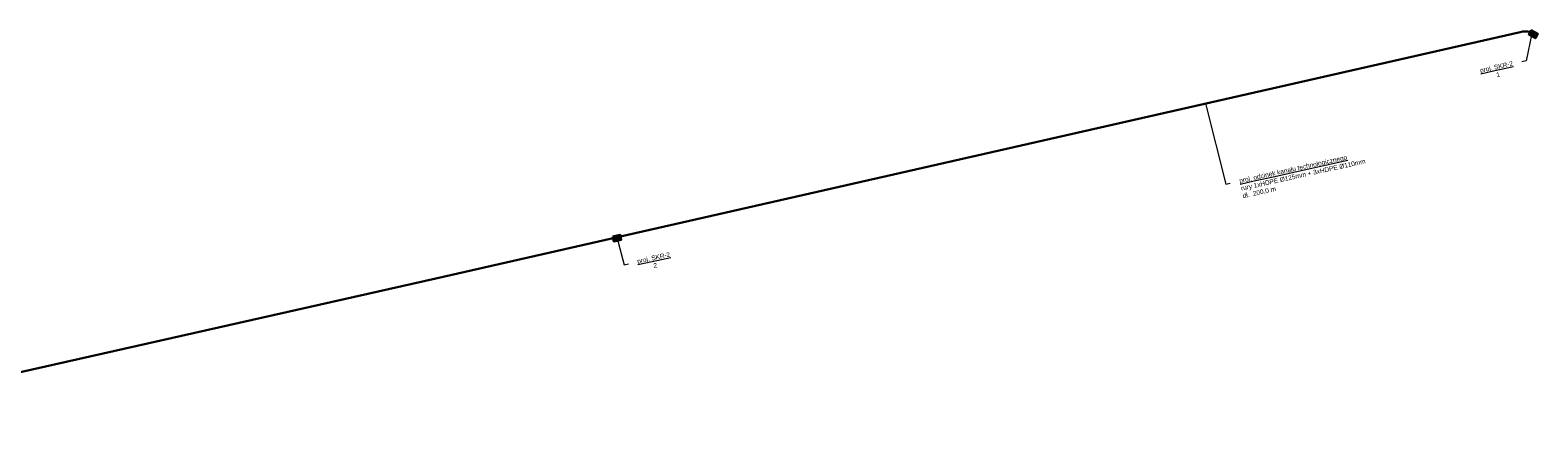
# Model space of a CAD drawing. Header units: metres. Extents: x 7524777 to 7525425, y 5642954 to 5643126.
# Tile 3 of 3: x 7525101 to 7525425, y 5643039 to 5643126. Entities that reach past the tile are written whole.
import ezdxf
from ezdxf import colors
from ezdxf.entities.mleader import LeaderData, LeaderLine
from ezdxf.math import Vec2, Vec3

# ---------------------------------------------------------------- set-up
doc = ezdxf.new("R2010")
doc.units = ezdxf.units.M
doc.layers.add('_____KTu', color=30, linetype='Continuous', lineweight=30)
doc.layers.add('_____KTu-OPIS', color=30, linetype='Continuous', lineweight=20)
doc.styles.add('Legend', font='calibri.ttf')

# ---------------------------------------------------------------- blocks, each defined once
blk = doc.blocks.new('_None')
blk = doc.blocks.new('skr-2')
at = {"layer": '_____KTu'}
for points in [[(712.55, 53.99), (714.2, 53.99), (714.2, 52.93), (712.55, 52.93)], [(712.85, 53.69), (713.9, 53.69), (713.9, 53.23), (712.85, 53.23)]]:
    blk.add_lwpolyline(points, close=True, dxfattribs=at)

msp = doc.modelspace()

# ---------------------------------------------------------------- linework, layer by layer
at = {"layer": '_____KTu'}
msp.add_lwpolyline([(7525423.02, 5643125.57, 0.098111), (7525420.89, 5643125.51), (7525227.61, 5643081.59)], format="xyb", dxfattribs=at)
msp.add_lwpolyline([(7525226, 5643081.22), (7525187.94, 5643072.57), (7525037.01, 5643038.51)], dxfattribs=at)

# ---------------------------------------------------------------- block references
for p, rotation in [((7524773.92, 5643424.32), 330.9852589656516), ((7524543.06, 5642871.01), 12.80264162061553)]:
    msp.add_blockref('skr-2', p, dxfattribs=dict(at, rotation=rotation))

# ---------------------------------------------------------------- leaders
at = {"layer": '_____KTu-OPIS'}
ml = msp.add_multileader_mtext('Standard', dxfattribs=at)
ml.set_content('\\pxqc;{\\L\\fArial|b0|i0|c238|p34;\\C256;proj. SKR-2\\P\\l1}', style='Legend')
ml.set_leader_properties(color=256, linetype='ByLayer', lineweight=-1)
ml.set_arrow_properties(name='NONE')
ml.build(insert=Vec2(0, 0))
ml.multileader.update_dxf_attribs({"dogleg_length": 1})
ctx = ml.context
ctx.base_point, ctx.char_height, ctx.plane_origin, ctx.plane_x_axis, ctx.plane_y_axis = Vec3(7525410.4, 5643116.72), 1, Vec3(7525442.05, 5643139.67), Vec3(0.976598, 0.215073), Vec3(-0.215073, 0.976598)
ctx.text_align_type = 1
notes = []
notes.append((ctx, [(0, (1, 1, 0), (7525422.17, 5643119.32), (-0.976598, -0.215073), 1, [(0, [(7525423.39, 5643125.22)], 0, [])])]))
ctx.mtext.insert, ctx.mtext.text_direction, ctx.mtext.alignment, ctx.mtext.flow_direction = Vec3(7525415.66, 5643118.51), Vec3(0.976598, 0.215073), 2, 5
ml = msp.add_multileader_mtext('Standard', dxfattribs=at)
ml.set_content('{\\L\\fArial|b0|i0|c238|p34;\\C256;proj. odcinek kanału technologicznego\\P\\lrury 1xHDPE %%C125mm + 3xHDPE %%C110mm\\Pdł.  200,0 m}', style='Legend')
ml.set_leader_properties(color=256, linetype='ByLayer', lineweight=-1)
ml.set_arrow_properties(name='NONE')
ml.build(insert=Vec2(0, 0))
ml.multileader.update_dxf_attribs({"dogleg_length": 1})
ctx = ml.context
ctx.base_point, ctx.char_height, ctx.plane_origin, ctx.plane_x_axis, ctx.plane_y_axis = Vec3(7525358.6, 5643093.01), 1, Vec3(7525353.01, 5643105.34), Vec3(0.976598, 0.215073), Vec3(-0.215073, 0.976598)
notes.append((ctx, [(0, (1, 1, 0), (7525357.63, 5643092.8), (0.976598, 0.215073), 1, [(0, [(7525353.28, 5643110.14)], 0, [])])]))
ctx.mtext.insert, ctx.mtext.text_direction, ctx.mtext.rotation, ctx.mtext.flow_direction = Vec3(7525360.43, 5643094.03), Vec3(0.976598, 0.215073), 0.216766, 5
ml = msp.add_multileader_mtext('Standard', dxfattribs=at)
ml.set_content('\\pxqc;{\\L\\fArial|b0|i0|c238|p34;\\C256;proj. SKR-2\\P\\l2}', style='Legend')
ml.set_leader_properties(color=256, linetype='ByLayer', lineweight=-1)
ml.set_arrow_properties(name='NONE')
ml.build(insert=Vec2(0, 0))
ml.multileader.update_dxf_attribs({"dogleg_length": 1})
ctx = ml.context
ctx.base_point, ctx.char_height, ctx.plane_origin, ctx.plane_x_axis, ctx.plane_y_axis = Vec3(7525229.34, 5643075.7), 1, Vec3(7525245.69, 5643095.55), Vec3(0.976598, 0.215073), Vec3(-0.215073, 0.976598)
ctx.text_align_type = 1
notes.append((ctx, [(0, (1, 1, 0), (7525228.37, 5643075.48), (0.976598, 0.215073), 1, [(0, [(7525226.8, 5643081.4)], 0, [])])]))
ctx.mtext.insert, ctx.mtext.text_direction, ctx.mtext.rotation, ctx.mtext.alignment, ctx.mtext.flow_direction = Vec3(7525234.61, 5643077.48), Vec3(0.976598, 0.215073), 0.216766, 2, 5
for ctx, leaders in notes:
    for number, flags, end, landing, length, lines in leaders:
        leader = LeaderData()
        leader.index, (leader.has_last_leader_line, leader.has_dogleg_vector, leader.attachment_direction) = number, flags
        leader.last_leader_point, leader.dogleg_vector, leader.dogleg_length = Vec3(end), Vec3(landing), length
        for number, points, colour, breaks in lines:
            line = LeaderLine()
            line.index, line.vertices, line.color, line.breaks = number, Vec3.list(points), colors.encode_raw_color(colour), breaks
            leader.lines.append(line)
        ctx.leaders.append(leader)

doc.saveas('drawing.dxf')
